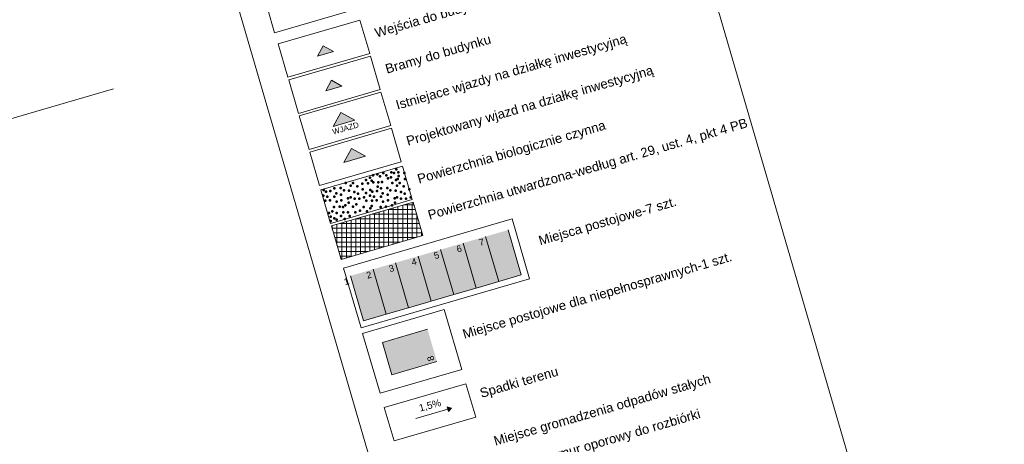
# Model space of a CAD drawing. Header units: millimetres. Extents: x -105537 to 2299296, y -162842 to 175608.
# Tile 40 of 42: x 190683 to 295621, y 40448 to 85743. Entities that reach past the tile are written whole.
import ezdxf
from ezdxf.enums import TextEntityAlignment as Align
from ezdxf.xclip import XClip

# ---------------------------------------------------------------- set-up
doc = ezdxf.new("R2010")
doc.units = ezdxf.units.MM
doc.header["$MEASUREMENT"] = 0
doc.header["$XCLIPFRAME"] = 0
doc.linetypes.add('Wipeout_Contour', pattern=[1000, 0, -1000])
for name, color, linetype in [('A__!REF_RYSUNKI', 7, 'Continuous'), ('Nowe_0', 7, 'Continuous'), ('Nowe_02-PZT-OBIEKTY', 7, 'Continuous')]:
    doc.layers.add(name, color=color, linetype=linetype)
for name, color, linetype, lineweight, true_color in [('Nowe_02-PZT-OBIEKTY_Nr_pióra__242', 7, 'Continuous', 13, 0xa7a7a7), ('Nowe_02-PZT-OBIEKTY_Nr_pióra__55', 7, 'Continuous', 35, 0x0069d2), ('Nowe_0_Nr_pióra__17', 7, 'Continuous', 30, 0xde1212), ('Nowe_0_Nr_pióra__249', 7, 'Continuous', 13, 0x595959), ('Nowe_0_Nr_pióra__55', 7, 'Continuous', 35, 0x0069d2), ('Nowe_0_Nr_pióra__95', 7, 'Continuous', 50, 0xe1e100), ('Nowe_199-Z Wymiary i opisy_Nr_pióra__58', 7, 'Continuous', 20, 0xdf0000)]:
    doc.layers.add(name, color=color, linetype=linetype, lineweight=lineweight, true_color=true_color)
for name, color, linetype, lineweight in [('Nowe_02-PZT-OBIEKTY_Nr_pióra__4', 7, 'Continuous', 13), ('Nowe_02-PZT-OBIEKTY_Nr_pióra__46', 7, 'Continuous', 15), ('Nowe_0_Nr_pióra__1', 7, 'Continuous', 13), ('Nowe_0_Nr_pióra__18', 9, 'Continuous', 13), ('Nowe_0_Nr_pióra__38', 30, 'Continuous', 13), ('Nowe_0_Nr_pióra__46', 7, 'Continuous', 15), ('Nowe_0_Nr_pióra__7', 7, 'Continuous', 13), ('Nowe_A__!REF_RYSUNKI_Nr_pióra__7', 7, 'Continuous', 13), ('Wadowice Wałowa mdcp500_3_0_Nr_pióra__1', 7, 'Continuous', 13)]:
    doc.layers.add(name, color=color, linetype=linetype, lineweight=lineweight)
doc.styles.add('STYL_AUTOMATYCZNY_3', font='arial.ttf')
doc.styles.add('STYL_AUTOMATYCZNY_4', font='arial.ttf')
picture_1 = doc.add_image_def('image1.tif', size_in_pixel=(6904, 2168))

# ---------------------------------------------------------------- blocks, each defined once
blk = doc.blocks.new('Rysunek_1_3', base_point=(73226, -6125))
at = {"layer": 'Wadowice Wałowa mdcp500_3_0_Nr_pióra__1', "color": 7, "lineweight": 13}
image = blk.add_image(picture_1, insert=(-79879, -3368), size_in_units=(292228, 91739), rotation=16.24147, dxfattribs=at)
image.set_boundary_path([(-0.5, -0.5), (6903.5, 2167.5)])
blk = doc.blocks.new('*X7')
at = {"layer": 'Nowe_0_Nr_pióra__95', "color": 52, "linetype": 'Continuous', "lineweight": 50, "true_color": 0xe1e100}
for p in [(229436, 69380), (230280, 69445), (230575, 69406), (230824, 69769), (231023, 69445), (231675, 69380), (225437, 68318), (226219, 68318), (227195, 68258), (227592, 68646), (227822, 68278), (228024, 68895), (228207, 68568), (228325, 69139), (228364, 68396), (228799, 69239), (228912, 68390), (229069, 69026), (229303, 68435), (229772, 69139), (229928, 68826), (230241, 68943), (230398, 68318), (230789, 68630), (230984, 68748), (231062, 69069), (231180, 68318), (231741, 68764), (223076, 67585), (223322, 67402), (223800, 67466), (224213, 67769), (224420, 67223), (224894, 67806), (225241, 67535), (225797, 67520), (225945, 68044), (226346, 67372), (226346, 67372), (226662, 67952), (226740, 67179), (227236, 67653), (227588, 67262), (228037, 67585), (228283, 67402), (228761, 67466), (228846, 67939), (229174, 67769), (229381, 67223), (229855, 67806), (230202, 67535), (230758, 67520), (230906, 68044), (231307, 67372), (231307, 67372), (231623, 67952), (231701, 67179), (232197, 67653), (223050, 66970), (223269, 66446), (223481, 66871), (223762, 66485), (223762, 66485), (224224, 66871), (224459, 66323), (224928, 67066), (224969, 66466), (225671, 66675), (225732, 66223), (225945, 66792), (226375, 66636), (226893, 66655), (227382, 66799), (227627, 66440), (228011, 66970), (228231, 66446), (228442, 66871), (228723, 66485), (228723, 66485), (229185, 66871), (229420, 66323), (229889, 67066), (229930, 66466), (230632, 66675), (230693, 66223), (230906, 66792), (231336, 66636), (231854, 66655), (232343, 66799), (223638, 65111), (224007, 65297), (224007, 65297), (224185, 65775), (224459, 65111), (224772, 65815), (225124, 65775), (225182, 65201), (225397, 65932), (225667, 65203), (226219, 65815), (226453, 65189), (226571, 66049), (226950, 65385), (227353, 65775), (227684, 65293), (228050, 65620), (228207, 65854), (229146, 65775), (229733, 65815), (230359, 65932), (223833, 64719), (223838, 64279), (224224, 64563), (224474, 64419), (224928, 64798), (225319, 64485), (225863, 64808)]:
    blk.add_point(p, dxfattribs=at)
blk = doc.blocks.new('Wypełnienie_2_1', base_point=(0, 0))
at = {"color": 254, "linetype": 'Wipeout_Contour', "lineweight": 0, "ltscale": 949319.91247}
blk.add_wipeout([(223815, 64018), (232520, 66554), (231482, 70118), (222777, 67582)], dxfattribs=at).dxf.layer = 'Nowe_0'
at = {"layer": 'Nowe_0_Nr_pióra__95', "color": 7, "linetype": 'Continuous', "lineweight": 15, "flags": 128}
blk.add_lwpolyline([(223815, 64018), (232520, 66554), (231482, 70118), (222777, 67582)], close=True, dxfattribs=at)
at = {"layer": 'Nowe_0_Nr_pióra__95', "color": 52, "linetype": 'Continuous', "lineweight": 50, "true_color": 0xe1e100}
blk.add_blockref('*X7', (0, 0), dxfattribs=at)
blk = doc.blocks.new('Symbol wejścia 27[11]_1', base_point=(222408, 81841))
at = {"layer": 'Nowe_0_Nr_pióra__55', "linetype": 'Continuous', "lineweight": 35, "true_color": 0x0069d2}
blk.add_hatch(color=152, dxfattribs=at).paths.add_polyline_path([(222408, 81841), (224136, 82345), (223020, 82957)])
at = {"layer": 'Nowe_0_Nr_pióra__1', "color": 7, "linetype": 'Continuous', "lineweight": 13}
for p, q in [((222408, 81841), (223020, 82957)), ((224136, 82345), (223020, 82957)), ((222408, 81841), (224136, 82345))]:
    blk.add_line(p, q, dxfattribs=at)
blk = doc.blocks.new('Symbol wejścia 27[12]_1', base_point=(224105, 74343))
at = {"layer": 'Nowe_0', "linetype": 'Continuous', "lineweight": 0, "true_color": 0x000000}
blk.add_hatch(color=18, dxfattribs=at).paths.add_polyline_path([(224105, 74343), (226409, 75014), (224922, 75830)])
at = {"layer": 'Nowe_0_Nr_pióra__1', "color": 7, "linetype": 'Continuous', "lineweight": 13}
for p, q in [((224105, 74343), (224922, 75830)), ((226409, 75014), (224922, 75830)), ((224105, 74343), (226409, 75014))]:
    blk.add_line(p, q, dxfattribs=at)
at = {"layer": 'Nowe_0_Nr_pióra__46', "color": 7, "lineweight": 15, "style": 'STYL_AUTOMATYCZNY_3'}
blk.add_attdef('txt', text='', height=600, rotation=16.24147, dxfattribs=at).set_placement((225416, 74163), align=Align.MIDDLE_CENTER)
blk = doc.blocks.new('Symbol wejścia 27[13]_1', base_point=(223305, 78163))
at = {"layer": 'Nowe_0_Nr_pióra__17', "linetype": 'Continuous', "lineweight": 30, "true_color": 0xde1212}
blk.add_hatch(color=12, dxfattribs=at).paths.add_polyline_path([(223305, 78163), (225033, 78667), (223917, 79279)])
at = {"layer": 'Nowe_0_Nr_pióra__1', "color": 7, "linetype": 'Continuous', "lineweight": 13}
for p, q in [((223305, 78163), (223917, 79279)), ((225033, 78667), (223917, 79279)), ((223305, 78163), (225033, 78667))]:
    blk.add_line(p, q, dxfattribs=at)
blk = doc.blocks.new('WSC-miejsca postojowe[14]_1', base_point=(225940, 58417))
at = {"layer": 'Nowe_02-PZT-OBIEKTY_Nr_pióra__242', "linetype": 'Continuous', "lineweight": 0, "true_color": 0x535353}
blk.add_hatch(color=251, dxfattribs=at).paths.add_polyline_path([(225940, 58417), (227338, 53617), (244140, 58512), (242741, 63312)])
at = {"layer": 'Nowe_02-PZT-OBIEKTY_Nr_pióra__4', "color": 7, "linetype": 'Continuous', "lineweight": 13}
for p, q in [((242741, 63312), (244140, 58512)), ((240341, 62613), (241739, 57812)), ((235540, 61214), (236939, 56414)), ((237941, 61914), (239339, 57113)), ((230740, 59816), (232138, 55015)), ((233140, 60515), (234539, 55715)), ((228340, 59117), (229738, 54316)), ((225940, 58417), (227338, 53617)), ((239339, 57113), (241739, 57812)), ((241739, 57812), (244140, 58512)), ((236939, 56414), (239339, 57113)), ((232138, 55015), (234539, 55715)), ((234539, 55715), (236939, 56414)), ((229738, 54316), (232138, 55015)), ((227338, 53617), (229738, 54316))]:
    blk.add_line(p, q, dxfattribs=at)
at = {"layer": 'Nowe_02-PZT-OBIEKTY_Nr_pióra__46', "color": 7, "lineweight": 15, "char_height": 700, "attachment_point": 3, "rotation": 16.24147, "style": 'STYL_AUTOMATYCZNY_3'}
for s, insert in [('\\A1;{\\pqr;\\fArial|b0|i0|c238|p0;\\W1.000000;7\\fArial|b0|i0|c238|p0;\\W1.000000;\\A1{\\H.66x;\\S^  ;}\\fArial|b0|i0|c238|p0;\\W1.000000;\\fArial|b0|i0|c238|p0;\\W1.000000;\\A1{\\H.66x;\\S^  ;}\\fArial|b0|i0|c238|p0;\\W1.000000;\\fArial|b0|i0|c238|p0;\\W1.000000;\\A1{\\H.66x;\\S^  ;}\\fArial|b0|i0|c238|p0;\\W1.000000;\\fArial|b0|i0|c238|p0;\\W1.000000;\\A1{\\H.66x;\\S^  ;}\\fArial|b0|i0|c238|p0;\\W1.000000;\\fArial|b0|i0|c238|p0;\\W1.000000;\\A1{\\H.66x;\\S^  ;}\\fArial|b0|i0|c238|p0;\\W1.000000;\\fArial|b0|i0|c238|p0;\\W1.000000;\\A1{\\H.66x;\\S^  ;}}', (241108, 62722)), ('\\A1;{\\pqr;\\fArial|b0|i0|c238|p0;\\W1.000000;6\\fArial|b0|i0|c238|p0;\\W1.000000;\\A1{\\H.66x;\\S^  ;}\\fArial|b0|i0|c238|p0;\\W1.000000;\\fArial|b0|i0|c238|p0;\\W1.000000;\\A1{\\H.66x;\\S^  ;}\\fArial|b0|i0|c238|p0;\\W1.000000;\\fArial|b0|i0|c238|p0;\\W1.000000;\\A1{\\H.66x;\\S^  ;}\\fArial|b0|i0|c238|p0;\\W1.000000;\\fArial|b0|i0|c238|p0;\\W1.000000;\\A1{\\H.66x;\\S^  ;}\\fArial|b0|i0|c238|p0;\\W1.000000;\\fArial|b0|i0|c238|p0;\\W1.000000;\\A1{\\H.66x;\\S^  ;}\\fArial|b0|i0|c238|p0;\\W1.000000;\\fArial|b0|i0|c238|p0;\\W1.000000;\\A1{\\H.66x;\\S^  ;}}', (238708, 62022)), ('\\A1;{\\pqr;\\fArial|b0|i0|c238|p0;\\W1.000000;4\\fArial|b0|i0|c238|p0;\\W1.000000;\\A1{\\H.66x;\\S^  ;}\\fArial|b0|i0|c238|p0;\\W1.000000;\\fArial|b0|i0|c238|p0;\\W1.000000;\\A1{\\H.66x;\\S^  ;}\\fArial|b0|i0|c238|p0;\\W1.000000;\\fArial|b0|i0|c238|p0;\\W1.000000;\\A1{\\H.66x;\\S^  ;}\\fArial|b0|i0|c238|p0;\\W1.000000;\\fArial|b0|i0|c238|p0;\\W1.000000;\\A1{\\H.66x;\\S^  ;}\\fArial|b0|i0|c238|p0;\\W1.000000;\\fArial|b0|i0|c238|p0;\\W1.000000;\\A1{\\H.66x;\\S^  ;}\\fArial|b0|i0|c238|p0;\\W1.000000;\\fArial|b0|i0|c238|p0;\\W1.000000;\\A1{\\H.66x;\\S^  ;}}', (233907, 60624)), ('\\A1;{\\pqr;\\fArial|b0|i0|c238|p0;\\W1.000000;5\\fArial|b0|i0|c238|p0;\\W1.000000;\\A1{\\H.66x;\\S^  ;}\\fArial|b0|i0|c238|p0;\\W1.000000;\\fArial|b0|i0|c238|p0;\\W1.000000;\\A1{\\H.66x;\\S^  ;}\\fArial|b0|i0|c238|p0;\\W1.000000;\\fArial|b0|i0|c238|p0;\\W1.000000;\\A1{\\H.66x;\\S^  ;}\\fArial|b0|i0|c238|p0;\\W1.000000;\\fArial|b0|i0|c238|p0;\\W1.000000;\\A1{\\H.66x;\\S^  ;}\\fArial|b0|i0|c238|p0;\\W1.000000;\\fArial|b0|i0|c238|p0;\\W1.000000;\\A1{\\H.66x;\\S^  ;}\\fArial|b0|i0|c238|p0;\\W1.000000;\\fArial|b0|i0|c238|p0;\\W1.000000;\\A1{\\H.66x;\\S^  ;}}', (236308, 61323)), ('\\A1;{\\pqr;\\fArial|b0|i0|c238|p0;\\W1.000000;3\\fArial|b0|i0|c238|p0;\\W1.000000;\\A1{\\H.66x;\\S^  ;}\\fArial|b0|i0|c238|p0;\\W1.000000;\\fArial|b0|i0|c238|p0;\\W1.000000;\\A1{\\H.66x;\\S^  ;}\\fArial|b0|i0|c238|p0;\\W1.000000;\\fArial|b0|i0|c238|p0;\\W1.000000;\\A1{\\H.66x;\\S^  ;}\\fArial|b0|i0|c238|p0;\\W1.000000;\\fArial|b0|i0|c238|p0;\\W1.000000;\\A1{\\H.66x;\\S^  ;}\\fArial|b0|i0|c238|p0;\\W1.000000;\\fArial|b0|i0|c238|p0;\\W1.000000;\\A1{\\H.66x;\\S^  ;}\\fArial|b0|i0|c238|p0;\\W1.000000;\\fArial|b0|i0|c238|p0;\\W1.000000;\\A1{\\H.66x;\\S^  ;}}', (231507, 59925)), ('\\A1;{\\pqr;\\fArial|b0|i0|c238|p0;\\W1.000000;1\\fArial|b0|i0|c238|p0;\\W1.000000;\\A1{\\H.66x;\\S^  ;}\\fArial|b0|i0|c238|p0;\\W1.000000;\\fArial|b0|i0|c238|p0;\\W1.000000;\\A1{\\H.66x;\\S^  ;}\\fArial|b0|i0|c238|p0;\\W1.000000;\\fArial|b0|i0|c238|p0;\\W1.000000;\\A1{\\H.66x;\\S^  ;}\\fArial|b0|i0|c238|p0;\\W1.000000;\\fArial|b0|i0|c238|p0;\\W1.000000;\\A1{\\H.66x;\\S^  ;}\\fArial|b0|i0|c238|p0;\\W1.000000;\\fArial|b0|i0|c238|p0;\\W1.000000;\\A1{\\H.66x;\\S^  ;}\\fArial|b0|i0|c238|p0;\\W1.000000;\\fArial|b0|i0|c238|p0;\\W1.000000;\\A1{\\H.66x;\\S^  ;}}', (226707, 58526)), ('\\A1;{\\pqr;\\fArial|b0|i0|c238|p0;\\W1.000000;2\\fArial|b0|i0|c238|p0;\\W1.000000;\\A1{\\H.66x;\\S^  ;}\\fArial|b0|i0|c238|p0;\\W1.000000;\\fArial|b0|i0|c238|p0;\\W1.000000;\\A1{\\H.66x;\\S^  ;}\\fArial|b0|i0|c238|p0;\\W1.000000;\\fArial|b0|i0|c238|p0;\\W1.000000;\\A1{\\H.66x;\\S^  ;}\\fArial|b0|i0|c238|p0;\\W1.000000;\\fArial|b0|i0|c238|p0;\\W1.000000;\\A1{\\H.66x;\\S^  ;}\\fArial|b0|i0|c238|p0;\\W1.000000;\\fArial|b0|i0|c238|p0;\\W1.000000;\\A1{\\H.66x;\\S^  ;}\\fArial|b0|i0|c238|p0;\\W1.000000;\\fArial|b0|i0|c238|p0;\\W1.000000;\\A1{\\H.66x;\\S^  ;}}', (229107, 59226))]:
    blk.add_mtext(s, dxfattribs=dict(at, insert=insert))
blk = doc.blocks.new('Symbol wejścia 27[19]_1', base_point=(225225, 70498))
at = {"layer": 'Nowe_0_Nr_pióra__38', "linetype": 'Continuous', "lineweight": 13}
blk.add_hatch(color=30, dxfattribs=at).paths.add_polyline_path([(225225, 70498), (227529, 71170), (226042, 71986)])
at = {"layer": 'Nowe_0_Nr_pióra__1', "color": 7, "linetype": 'Continuous', "lineweight": 13}
for p, q in [((225225, 70498), (226042, 71986)), ((227529, 71170), (226042, 71986)), ((225225, 70498), (227529, 71170))]:
    blk.add_line(p, q, dxfattribs=at)
blk = doc.blocks.new('Linia_1_1', base_point=(232917, 43210))
at = {"layer": 'Nowe_0', "linetype": 'Continuous', "lineweight": 0, "true_color": 0x000000}
blk.add_hatch(color=18, dxfattribs=at).paths.add_polyline_path([(236714, 44316), (236228, 44435), (236368, 43955)])
at = {"layer": 'Nowe_0_Nr_pióra__1', "color": 7, "linetype": 'Continuous', "lineweight": 13}
for p, q in [((232917, 43210), (236298, 44195)), ((236368, 43955), (236228, 44435)), ((236714, 44316), (236228, 44435)), ((236714, 44316), (236368, 43955))]:
    blk.add_line(p, q, dxfattribs=at)
blk = doc.blocks.new('WSC-miejsca postojowe[23]_1', base_point=(235152, 49268))
at = {"layer": 'Nowe_02-PZT-OBIEKTY_Nr_pióra__55', "linetype": 'Continuous', "lineweight": 0, "true_color": 0x003469}
blk.add_hatch(color=156, dxfattribs=at).paths.add_polyline_path([(235152, 49268), (234145, 52724), (229345, 51326), (230352, 47870)])
at = {"layer": 'Nowe_02-PZT-OBIEKTY_Nr_pióra__4', "color": 7, "linetype": 'Continuous', "lineweight": 13}
for p, q in [((234145, 52724), (229345, 51326)), ((230352, 47870), (229345, 51326)), ((235152, 49268), (230352, 47870))]:
    blk.add_line(p, q, dxfattribs=at)
at = {"layer": 'Nowe_02-PZT-OBIEKTY_Nr_pióra__46', "color": 7, "lineweight": 15, "insert": (234233, 49243), "char_height": 700, "attachment_point": 1, "rotation": 106.24147, "style": 'STYL_AUTOMATYCZNY_3'}
blk.add_mtext('\\A1;{\\pql;\\fArial|b0|i0|c238|p0;\\W1.000000;8\\fArial|b0|i0|c238|p0;\\W1.000000;\\A1{\\H.66x;\\S^  ;}\\fArial|b0|i0|c238|p0;\\W1.000000;\\fArial|b0|i0|c238|p0;\\W1.000000;\\A1{\\H.66x;\\S^  ;}\\fArial|b0|i0|c238|p0;\\W1.000000;\\fArial|b0|i0|c238|p0;\\W1.000000;\\A1{\\H.66x;\\S^  ;}\\fArial|b0|i0|c238|p0;\\W1.000000;\\fArial|b0|i0|c238|p0;\\W1.000000;\\A1{\\H.66x;\\S^  ;}\\fArial|b0|i0|c238|p0;\\W1.000000;\\fArial|b0|i0|c238|p0;\\W1.000000;\\A1{\\H.66x;\\S^  ;}\\fArial|b0|i0|c238|p0;\\W1.000000;\\fArial|b0|i0|c238|p0;\\W1.000000;\\A1{\\H.66x;\\S^  ;}}', dxfattribs=at)

msp = doc.modelspace()

# ---------------------------------------------------------------- linework, layer by layer
at = {"layer": 'Nowe_0_Nr_pióra__1', "color": 7, "linetype": 'Continuous', "lineweight": 13, "flags": 128}
msp.add_lwpolyline([(217852.856, 84339.762), (229417.885, 87708.792), (228648.792, 90348.894), (217083.763, 86979.865), (217852.856, 84339.762)], close=True, dxfattribs=at)
at = {"layer": 'Nowe_0_Nr_pióra__1', "color": 7, "linetype": 'Continuous', "lineweight": 13}
for points in [[(219277.933, 79594.002), (227982.912, 82129.865), (226944.69, 85693.82), (218239.711, 83157.956)], [(220397.79, 75749.816), (229102.769, 78285.68), (228064.547, 81849.634), (219359.568, 79313.771)], [(221517.646, 71905.631), (230222.626, 74441.494), (229184.404, 78005.448), (220479.424, 75469.585)], [(222637.503, 68061.445), (231342.482, 70597.309), (230304.26, 74161.263), (221599.281, 71625.399)], [(223815.465, 64017.799), (232520.444, 66553.662), (231482.222, 70117.616), (222777.243, 67581.753)], [(224935.322, 60173.613), (233640.301, 62709.477), (232602.079, 66273.431), (223897.1, 63737.567)], [(227063.789, 52867.122), (245024.201, 58099.202), (243164.834, 64481.939), (225204.422, 59249.859)], [(229093.362, 45900.11), (237798.341, 48435.973), (235938.974, 54818.71), (227233.995, 52282.847)], [(230577.339, 40805.99), (239282.319, 43341.853), (238244.097, 46905.807), (229539.117, 44369.944)]]:
    msp.add_lwpolyline(points, close=True, dxfattribs=at)

# ---------------------------------------------------------------- block references
at = {"layer": 'A__!REF_RYSUNKI', "color": 7, "linetype": 'Continuous', "lineweight": 13}
ref = msp.add_blockref('Rysunek_1_3', (73225.66, -6125.131), dxfattribs=at)
XClip(ref).set_block_clipping_path([(-93517.5507872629, 43450.1606019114), (110816.6640264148, 102975.132325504), (124455.4531805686, 56156.6090716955), (200686.4574784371, 78363.6015689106), (175028.2618212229, 166441.7158685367), (-105536.9572903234, 84709.7516477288)])
at = {"layer": 'Nowe_0', "color": 7, "linetype": 'Continuous', "lineweight": 13}
for name, p in [('Symbol wejścia 27[11]_1', (222407.667, 81841.449)), ('Symbol wejścia 27[13]_1', (223304.751, 78163.104)), ('Linia_1_1', (232916.949, 43209.605))]:
    msp.add_blockref(name, p, dxfattribs=at)
msp.add_blockref('Symbol wejścia 27[12]_1', (224105.251, 74342.559), dxfattribs=at).add_auto_attribs({'txt': 'WJAZD'})
at = {"layer": 'Nowe_02-PZT-OBIEKTY', "color": 7, "linetype": 'Continuous', "lineweight": 13}
for name, p in [('WSC-miejsca postojowe[14]_1', (225939.546, 58417.469)), ('WSC-miejsca postojowe[23]_1', (235152.309, 49268.139))]:
    msp.add_blockref(name, p, dxfattribs=at)

# ---------------------------------------------------------------- texts
at = {"layer": 'Nowe_0_Nr_pióra__7', "color": 7, "linetype": 'Continuous', "lineweight": 13, "char_height": 1000, "attachment_point": 7, "rotation": 16.2414656, "style": 'STYL_AUTOMATYCZNY_3'}
for s, insert in [('\\A1;{\\pql;\\fArial|b0|i0|c238|p0;\\W1.000000;W\\fArial|b0|i0|c238|p0;\\W1.000000;ejścia do budynku}', (228787.604, 83532.698)), ('\\A1;{\\pql;\\fArial|b0|i0|c238|p0;\\W1.000000;Istniejace wjazdy na działkę inwestycyjną}', (231027.317, 75844.328)), ('\\A1;{\\pql;\\fArial|b0|i0|c238|p0;\\W1.000000;Bramy do budynku}', (229907.461, 79688.513)), ('\\A1;{\\pql;\\fArial|b0|i0|c238|p0;\\W1.000000;Projektowany wjazd\\fArial|b0|i0|c238|p0;\\W1.000000; na działkę inwestycyjną}', (232147.174, 72000.143)), ('\\A1;{\\pql;\\fArial|b0|i0|c238|p0;\\W1.000000;Powierzchnia biologicznie czynna}', (233325.136, 67956.495)), ('\\A1;{\\pql;\\fArial|b0|i0|c238|p0;\\W1.000000;Powierzchnia utwardzona-według\\fArial|b0|i0|c238|p0;\\W1.000000; art. 29, ust. 4, pkt 4 PB}', (234444.993, 64112.309)), ('\\A1;{\\pql;\\fArial|b0|i0|c238|p0;\\W1.000000;Miejsca postojowe-\\fArial|b0|i0|c238|p0;\\W1.000000;7\\fArial|b0|i0|c238|p0;\\W1.000000; szt.}', (246243.946, 61379.858)), ('\\A1;{\\pql;\\fArial|b0|i0|c238|p0;\\W1.000000;Miejsc\\fArial|b0|i0|c238|p0;\\W1.000000;e\\fArial|b0|i0|c238|p0;\\W1.000000; postojowe\\fArial|b0|i0|c238|p0;\\W1.000000; dla niepełnosprawnych\\fArial|b0|i0|c238|p0;\\W1.000000;-\\fArial|b0|i0|c238|p0;\\W1.000000;1\\fArial|b0|i0|c238|p0;\\W1.000000; szt.}', (238144.845, 51411.65)), ('\\A1;{\\pql;\\fArial|b0|i0|c238|p0;\\W1.000000;Spadki terenu}', (239981.718, 45106.129)), ('\\A1;{\\pql;\\fArial|b0|i0|c238|p0;\\W1.000000;Miejsce gromadzenia odpadów stałych}', (241467.297, 40006.512))]:
    msp.add_mtext(s, dxfattribs=dict(at, insert=insert))
at = {"layer": 'Nowe_199-Z Wymiary i opisy_Nr_pióra__58', "color": 12, "linetype": 'Continuous', "lineweight": 20, "true_color": 0xdf0000, "insert": (234306.316, 44979.014), "char_height": 750, "attachment_point": 2, "rotation": 15.47176614, "style": 'STYL_AUTOMATYCZNY_4'}
msp.add_mtext('\\A1;{\\pqc;\\fArial|b0|i0|c238|p0;\\W1.000000;1,5\\fArial|b0|i0|c238|p0;\\W1.000000;%}', dxfattribs=at)
at = {"layer": 'Nowe_A__!REF_RYSUNKI_Nr_pióra__7', "color": 7, "linetype": 'Continuous', "lineweight": 13, "insert": (242785.59, 35481.143), "char_height": 1000, "attachment_point": 7, "rotation": 16.2414656, "line_spacing_factor": 0.936227, "style": 'STYL_AUTOMATYCZNY_3'}
msp.add_mtext('\\A1;{\\pql;\\fArial|b0|i0|c238|p0;\\W1.000000;Istniejący mur oporowy do rozbiórki\\P\\pql;\\fArial|b0|i0|c238|p0;\\W1.000000;l=\\fArial|b0|i0|c238|p0;\\W1.000000;14\\fArial|b0|i0|c238|p0;\\W1.000000;,\\fArial|b0|i0|c238|p0;\\W1.000000;65 \\fArial|b0|i0|c238|p0;\\W1.000000;m}', dxfattribs=at)

# ---------------------------------------------------------------- next in the draw order: block references
at = {"layer": 'Nowe_0_Nr_pióra__95', "color": 52, "linetype": 'Continuous', "lineweight": 50, "true_color": 0xe1e100}
msp.add_blockref('Wypełnienie_2_1', (0, 0), dxfattribs=at)

# ---------------------------------------------------------------- next in the draw order: hatches: boundary and pattern name
at = {"layer": 'Nowe_0_Nr_pióra__18', "linetype": 'Continuous', "lineweight": 13}
h = msp.add_hatch(dxfattribs=at)
h.set_pattern_fill('Siatka_50x50_0001', color=9, style=0, pattern_type=2)
h.set_pattern_definition([(0, (0, 0), (0, 500), []), (90, (0, 0), (-500, 0), [])])
h.paths.add_polyline_path([(224935.322, 60173.613), (233640.301, 62709.477), (232602.079, 66273.431), (223897.1, 63737.567)])

# ---------------------------------------------------------------- next in the draw order: linework, layer by layer
at = {"layer": 'Nowe_0_Nr_pióra__1', "color": 7, "linetype": 'Continuous', "lineweight": 13}
msp.add_lwpolyline([(192192.289, 161895.465), (239264.162, 175608.058), (295621.438, -17887.277), (248549.565, -31599.87)], close=True, dxfattribs=at)
at = {"layer": 'Nowe_0_Nr_pióra__249', "color": 251, "linetype": 'Continuous', "lineweight": 13, "true_color": 0x595959, "flags": 128}
msp.add_lwpolyline([(224935.322, 60173.613), (233640.301, 62709.477), (232602.079, 66273.431), (223897.1, 63737.567)], close=True, dxfattribs=at)

# ---------------------------------------------------------------- next in the draw order: block references
at = {"layer": 'Nowe_0', "color": 7, "linetype": 'Continuous', "lineweight": 13}
msp.add_blockref('Symbol wejścia 27[19]_1', (225225.107, 70498.373), dxfattribs=at)

doc.saveas('drawing.dxf')
